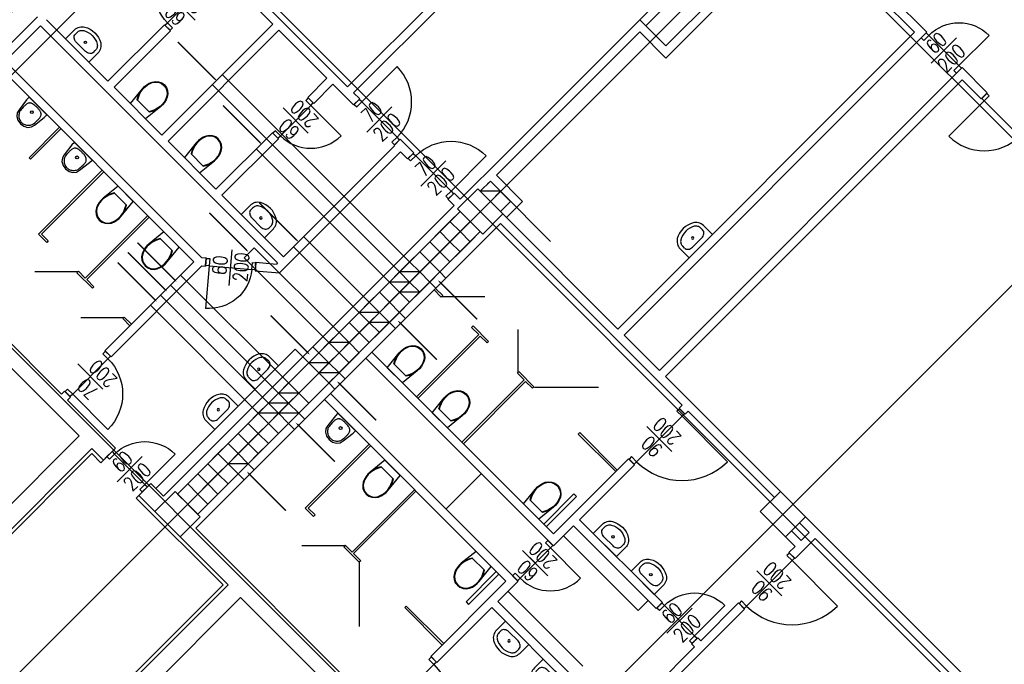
# Model space of a CAD drawing. Header units: centimetres. Extents: x -228435 to 111511, y -89367 to 428125.
# Tile 203 of 219: x -40268 to -26466, y 126202 to 135235. Entities that reach past the tile are written whole.
import ezdxf

# ---------------------------------------------------------------- set-up
doc = ezdxf.new("R2010")
doc.units = ezdxf.units.CM
doc.header["$LTSCALE"] = 50
doc.linetypes.add('DASHDOT2', pattern=[12.7, 6.35, -3.175, 0, -3.175])
doc.linetypes.add('HIDDEN', pattern=[9.525, 6.35, -3.175])
doc.layers.get('0').update_dxf_attribs({"color": 8})
for name, color, linetype in [('ARCH_INFO_ETYK_DRZWI_IST', 8, 'Continuous'), ('ARCH_INFO_OPISY_IST', 8, 'Continuous'), ('ARCH_INFO_OSIE_IST', 8, 'DASHDOT2'), ('ARCH_MUROWANE_IST', 8, 'Continuous'), ('ARCH_NIEWIDOK_IST', 8, 'HIDDEN'), ('ARCH_OTWORY_WENTYLACJA_IST', 8, 'Continuous'), ('ARCH_WIDOK_IST', 8, 'Continuous'), ('ARCH_WYPOSAŻENIE_SANITARNE_IST', 8, 'Continuous'), ('ARCH_ŚCIANKI_WC_5_IST', 8, 'Continuous'), ('ARCH_ŚLUSARKA_DRZWI_IST', 8, 'Continuous'), ('ARCH_ŻELBET_IST', 8, 'Continuous'), ('Osie rzutów$0$ARCH_INFO_OSIE_OPISY_IST', 8, 'Continuous')]:
    doc.layers.add(name, color=color, linetype=linetype)
doc.styles.add('ROMANS-50-CM', font='romans.shx', dxfattribs={"width": 0.8, "height": 10})

# ---------------------------------------------------------------- blocks, each defined once
blk = doc.blocks.new('kibel wiszący')
at = {"ltscale": 0.3}
for p, q in [((-15, 43), (-16.6, 39)), ((-14.2, 42.6), (-15.8, 38.8)), ((-12.3, 46.8), (-15, 43)), ((-11.8, 46.2), (-14.2, 42.6)), ((-8.8, 49.7), (-12.3, 46.8)), ((-8.4, 49), (-11.8, 46.2)), ((-4.6, 51.6), (-8.8, 49.7)), ((-4.4, 50.8), (-8.4, 49)), ((0, 52.2), (-4.6, 51.6)), ((0, 51.4), (-4.4, 50.8)), ((4.6, 51.6), (0, 52.2)), ((4.4, 50.8), (0, 51.4)), ((8.4, 49), (4.4, 50.8)), ((8.8, 49.7), (4.6, 51.6)), ((11.8, 46.2), (8.4, 49)), ((12.3, 46.8), (8.8, 49.7)), ((14.2, 42.6), (11.8, 46.2)), ((15, 43), (12.3, 46.8)), ((15.8, 38.8), (14.2, 42.6)), ((16.6, 39), (15, 43)), ((-17.6, 34.9), (-18.1, 30.7)), ((-18.1, 30.7), (-17.9, 26.5)), ((-16.6, 39), (-17.6, 34.9)), ((-16.8, 34.8), (-17.3, 30.7)), ((-17.3, 30.7), (-17.1, 26.6)), ((-15.8, 38.8), (-16.8, 34.8)), ((16.8, 34.8), (15.8, 38.8)), ((17.6, 34.9), (16.6, 39)), ((17.3, 30.7), (16.8, 34.8)), ((17.1, 26.6), (17.3, 30.7)), ((18.1, 30.7), (17.6, 34.9)), ((17.9, 26.5), (18.1, 30.7)), ((-17.9, 26.5), (-17.2, 22.2)), ((-17.9, 26.5), (-15.1, 0)), ((-17.2, 22.2), (-16, 18.1)), ((-17.1, 26.6), (-16.4, 22.3)), ((-16.4, 22.3), (-15.1, 18.1)), ((-16, 18.1), (-14.3, 14.1)), ((-15.1, 18.1), (-13.4, 14.1)), ((-14.3, 14.1), (-12.2, 10.3)), ((-13.4, 14.1), (-11.3, 10.3)), ((11.3, 10.3), (13.4, 14.1)), ((12.2, 10.3), (14.3, 14.1)), ((13.4, 14.1), (15.2, 18.1)), ((14.3, 14.1), (16, 18.1)), ((15.1, 0), (17.9, 26.5)), ((15.2, 18.1), (16.4, 22.3)), ((16, 18.1), (17.2, 22.2)), ((16.4, 22.3), (17.1, 26.6)), ((17.2, 22.2), (17.9, 26.5)), ((-12.2, 10.3), (12.2, 10.3))]:
    blk.add_line(p, q, dxfattribs=at)
at = {"ltscale": 3}
blk.add_line((-15.1, 0), (15.1, 0), dxfattribs=at)
blk = doc.blocks.new('KLM_Poziom_0$0$M_BATH_TOIL_3D URINAL - BOWL_P')
at = {"color": 0, "linetype": 'ByBlock', "lineweight": -2}
blk.add_lwpolyline([(0, -17.5), (5, -17.5), (22.4, -15.2), (27.1, -14.1), (31.3, -10.8), (34, -5.9), (35, 0), (34, 5.9), (31.3, 10.8), (27.1, 14.1), (22.4, 15.2), (5, 17.5), (0, 17.5)], close=True, dxfattribs=at)
blk.add_lwpolyline([(21.8, -13.1, 0.041948), (24, -12.5, 0.055141), (26.3, -11.3, 0.048624), (28.5, -9.5, 0.049619), (30.2, -7.5, 0.049556), (31.5, -5.2, 0.049867), (32.2, -2.6, 0.049959), (32.5, 0, 0.049959), (32.2, 2.6, 0.049867), (31.5, 5.2, 0.049556), (30.2, 7.5, 0.049619), (28.5, 9.5, 0.048624), (26.3, 11.3, 0.055141), (24, 12.5, 0.041948), (21.8, 13.1, 0.011975), (13.8, 13.5, 0.042106), (10, 13.4, 0.066431), (7.8, 12.9, 0.050995), (5.8, 11.9, 0.080215), (4.8, 11, 0.019094), (4.2, 10.2, 0.027547), (3.9, 9.6, 0.030792), (3.4, 8.7, 0.020957), (2.9, 7.2, 0.047941), (2.5, 4.8, 0.023967), (2.2, 0, 0.023967), (2.5, -4.8, 0.047941), (2.9, -7.2, 0.020957), (3.4, -8.7, 0.030792), (3.9, -9.6, 0.027547), (4.2, -10.2, 0.019094), (4.8, -11, 0.080215), (5.8, -11.9, 0.050995), (7.8, -12.9, 0.066431), (10, -13.4, 0.042106), (13.8, -13.5, 0.011975)], format="xyb", close=True, dxfattribs=at)
blk.add_circle((12.1, 0), 2, dxfattribs=at)
blk = doc.blocks.new('DRZWI60')
at = {"color": 0}
blk.add_line((-30, 0), (-30, 60), dxfattribs=at)
at = {"color": 0, "lineweight": -3}
for p, q in [((0, -25), (0, 25)), ((-30, 0), (30, 0))]:
    blk.add_line(p, q, dxfattribs=at)
for points in [[(-35, -10), (-30, -10), (-30, 0), (-35, 0)], [(30, -10), (35, -10), (35, 0), (30, 0)]]:
    blk.add_lwpolyline(points, close=True, dxfattribs=at)
blk.add_arc((-30, 0), 60, 0, 90, dxfattribs=at)
blk = doc.blocks.new('umywalka')
at = {"ltscale": 0.3}
for p, q in [((0, -23), (0, 23)), ((0, 23), (17.8, 23)), ((14.3, 18), (17.8, 18)), ((7.2, -9.1), (7.2, 9.1)), ((7.2, 9.1), (7.2, 9.1)), ((0, -23), (17.8, -23)), ((14.3, -18), (17.8, -18))]:
    blk.add_line(p, q, dxfattribs=at)
for points in [[(7.2, 9.1), (7.3, 10.8), (7.7, 12.5), (8.4, 14), (9.3, 15.4), (10.3, 16.5), (11.5, 17.3), (12.9, 17.8), (14.3, 18)], [(17.8, 23), (19.8, 22.9), (21.7, 22.5), (23.6, 21.9), (25.4, 21), (27, 20), (28.4, 18.7), (29.7, 17.3), (30.8, 15.7)], [(17.8, 18), (19.1, 17.9), (20.3, 17.7), (21.5, 17.3), (22.6, 16.7), (23.7, 16.1), (24.6, 15.3), (25.4, 14.4), (26.1, 13.3)], [(30.8, 15.7), (32.6, 12), (33.9, 8.1), (34.7, 4.1), (35, 0), (34.7, -4.1), (33.9, -8.1), (32.6, -12), (30.8, -15.7)], [(26.1, 13.3), (27.7, 10.2), (28.8, 6.9), (29.5, 3.5), (29.7, 0), (29.5, -3.5), (28.8, -6.9), (27.7, -10.2), (26.1, -13.3)], [(14.3, -18), (12.9, -17.8), (11.5, -17.3), (10.3, -16.5), (9.3, -15.4), (8.4, -14), (7.7, -12.5), (7.3, -10.8), (7.2, -9.1)], [(26.1, -13.3), (25.4, -14.4), (24.6, -15.3), (23.7, -16.1), (22.6, -16.7), (21.5, -17.3), (20.3, -17.7), (19.1, -17.9), (17.8, -18)], [(30.8, -15.7), (29.7, -17.3), (28.4, -18.7), (27, -20), (25.4, -21), (23.6, -21.9), (21.7, -22.5), (19.8, -22.9), (17.8, -23)]]:
    blk.add_lwpolyline(points, dxfattribs=at)
blk.add_circle((16.1, 0), 1.75, dxfattribs=at)
blk = doc.blocks.new('DRZWI80')
blk.add_line((-40, 0), (-40, 80))
at = {"lineweight": -3}
for p, q in [((0, -25), (0, 25)), ((40, 0), (-40, 0))]:
    blk.add_line(p, q, dxfattribs=at)
for points in [[(-45, -10), (-40, -10), (-40, 0), (-45, 0)], [(40, -10), (45, -10), (45, 0), (40, 0)]]:
    blk.add_lwpolyline(points, close=True, dxfattribs=at)
blk.add_arc((-40, 0), 80, 0, 90, dxfattribs=at)
blk = doc.blocks.new('DRZWI70')
blk.add_line((-35, 0), (-35, 70))
at = {"lineweight": -3}
for p, q in [((0, -25), (0, 25)), ((35, 0), (-35, 0))]:
    blk.add_line(p, q, dxfattribs=at)
for points in [[(-40, -10), (-35, -10), (-35, 0), (-40, 0)], [(35, -10), (40, -10), (40, 0), (35, 0)]]:
    blk.add_lwpolyline(points, close=True, dxfattribs=at)
blk.add_arc((-35, 0), 70, 0, 90, dxfattribs=at)
blk = doc.blocks.new('DRZWI90')
blk.add_line((-45, 0), (-45, 90))
at = {"lineweight": -3}
for p, q in [((0, -25), (0, 25)), ((45, 0), (-45, 0))]:
    blk.add_line(p, q, dxfattribs=at)
for points in [[(-50, -10), (-45, -10), (-45, 0), (-50, 0)], [(45, -10), (50, -10), (50, 0), (45, 0)]]:
    blk.add_lwpolyline(points, close=True, dxfattribs=at)
blk.add_arc((-45, 0), 90, 0, 90, dxfattribs=at)
blk = doc.blocks.new('Osie rzutów')
at = {"layer": 'ARCH_INFO_OSIE_IST', "ltscale": 10}
for p, q in [((8021.7, 19314.5), (10237.9, 17098.3)), ((9351.6, 19222.2), (5514.5, 15385)), ((7597.4, 18890.2), (9813.6, 16674)), ((9775.9, 18797.9), (6114.5, 15136.5)), ((7173.2, 18465.9), (9389.4, 16249.7)), ((10200.1, 18373.7), (6968.5, 15142))]:
    blk.add_line(p, q, dxfattribs=at)

msp = doc.modelspace()

# ---------------------------------------------------------------- linework, layer by layer
at = {"layer": 'ARCH_INFO_OPISY_IST', "elevation": 630}
for points in [[(-38050.06864, 134923.56728, 20, 20, 0), (-37717.21132, 134590.70995, 150, 0, 0), (-37501.37739, 134374.87603, 0, 0, 0)], [(-37419.73191, 134033.4724, 20, 20, 0), (-37086.87458, 133700.61508, 150, 0, 0), (-36871.04066, 133484.78115, 0, 0, 0)], [(-36907.35146, 132669.36737, 20, 20, 0), (-36574.49414, 132336.51005, 150, 0, 0), (-36358.66022, 132120.67612, 0, 0, 0)], [(-37609.63592, 132528.01348, 20, 20, 0), (-37276.7786, 132195.15615, 150, 0, 0), (-37060.94467, 131979.32223, 0, 0, 0)], [(-38616.26529, 132111.75133, 20, 20, 0), (-38283.40797, 131778.89401, 150, 0, 0), (-38067.57404, 131563.06009, 0, 0, 0)], [(-38752.83794, 131975.17868, 20, 20, 0), (-38419.98062, 131642.32136, 150, 0, 0), (-38204.1467, 131426.48743, 0, 0, 0)], [(-38895.76164, 131832.25499, 20, 20, 0), (-38562.90431, 131499.39766, 150, 0, 0), (-38347.07039, 131283.56374, 0, 0, 0)], [(-33855.05957, 131035.83153, 20, 20, 0), (-34187.9169, 131368.68885, 150, 0, 0), (-34403.75082, 131584.52277, 0, 0, 0)], [(-36749.65598, 131089.98211, 20, 20, 0), (-36416.79866, 130757.12478, 150, 0, 0), (-36200.96474, 130541.29086, 0, 0, 0)], [(-34420.745, 130470.1461, 20, 20, 0), (-34753.60232, 130803.00342, 150, 0, 0), (-34969.43624, 131018.83735, 0, 0, 0)], [(-35270.77547, 129620.11563, 20, 20, 0), (-35603.6328, 129952.97295, 150, 0, 0), (-35819.46672, 130168.80687, 0, 0, 0)], [(-35850.52149, 129040.36961, 20, 20, 0), (-36183.37881, 129373.22694, 150, 0, 0), (-36399.21273, 129589.06086, 0, 0, 0)], [(-36536.10781, 128354.78329, 20, 20, 0), (-36868.96513, 128687.64062, 150, 0, 0), (-37084.79905, 128903.47454, 0, 0, 0)]]:
    msp.add_lwpolyline(points, format="xyseb", dxfattribs=at)
at = {"layer": 'ARCH_MUROWANE_IST', "ltscale": 4}
for p, q in [((-30587.67102, 139209.43069, 630), (-35586.91596, 134210.18575, 630)), ((-32730.20456, 137236.60277, 630), (-35671.76877, 134295.03856, 630)), ((-37793.08912, 136416.3589, 630), (-35671.76877, 134295.03856, 630)), ((-31209.92498, 134867.79505, 630), (-29795.71142, 136282.00861, 630)), ((-31209.92498, 134698.08942, 630), (-29626.00579, 136282.00861, 630)), ((-37390.03825, 135843.60241, 630), (-36718.28681, 135171.85097, 630)), ((-28388.56893, 135893.09988, 630), (-27554.18293, 135058.71388, 630)), ((-28473.42174, 135808.24707, 630), (-27723.88855, 135058.71388, 630)), ((-40020.47548, 135277.91699, 630), (-41024.56711, 134273.82536, 630)), ((-39978.04907, 135150.63776, 630), (-40473.02382, 134655.66302, 630)), ((-39978.04907, 135150.63776, 630), (-36654.6472, 131827.23589, 630)), ((-39893.19626, 135235.49058, 630), (-39030.52598, 134372.82031, 630)), ((-38238.56639, 135164.7799, 630), (-39030.52598, 134372.82031, 630)), ((-36718.28681, 135171.85097, 630), (-38273.92173, 133616.21605, 630)), ((-38153.71358, 135079.92709, 630), (-38238.56639, 135164.7799, 630)), ((-33670.65658, 133142.45451, 630), (-31577.62051, 135235.49058, 630)), ((-31577.62051, 135235.49058, 630), (-31209.92498, 134867.79505, 630)), ((-38153.71358, 135079.92709, 630), (-38945.67317, 134287.96749, 630)), ((-36633.434, 135086.99815, 630), (-38189.06891, 133531.36324, 630)), ((-36633.434, 135086.99815, 630), (-35961.68255, 134415.24671, 630)), ((-31577.62051, 135065.78495, 630), (-33585.80377, 133057.60169, 630)), ((-27723.88855, 135058.71388, 630), (-31881.67643, 130900.92601, 630)), ((-31577.62051, 135065.78495, 630), (-31209.92498, 134698.08942, 630)), ((-27639.03574, 134973.86107, 630), (-27554.18293, 135058.71388, 630)), ((-27639.03574, 134973.86107, 630), (-31796.82361, 130816.0732, 630)), ((-37828.44446, 131841.37803, 630), (-40557.87663, 134570.8102, 630)), ((-37721.87307, 131904.51227, 630), (-40473.02382, 134655.66302, 630)), ((-27144.06099, 134478.88632, 630), (-31301.84887, 130321.09845, 630)), ((-27144.06099, 134478.88632, 630), (-27059.20818, 134563.73914, 630)), ((-27059.20818, 134563.73914, 630), (-26705.65479, 134210.18575, 630)), ((-35961.68255, 134415.24671, 630), (-36230.38313, 134146.54614, 630)), ((-35876.82974, 134330.3939, 630), (-36145.53032, 134061.69332, 630)), ((-35876.82974, 134330.3939, 630), (-35671.76877, 134125.33293, 630)), ((-27059.20818, 134394.03351, 630), (-31216.99605, 130236.24564, 630)), ((-27059.20818, 134394.03351, 630), (-26790.5076, 134125.33293, 630)), ((-27059.20818, 134394.03351, 630), (-26790.5076, 134125.33293, 630)), ((-38945.67317, 134287.96749, 630), (-38273.92173, 133616.21605, 630)), ((-35586.91596, 134210.18575, 630), (-35502.06315, 134125.33293, 630)), ((-35586.91596, 134210.18575, 630), (-35502.06315, 134125.33293, 630)), ((-26790.5076, 134125.33293, 630), (-26705.65479, 134210.18575, 630)), ((-36230.38313, 134146.54614, 630), (-36145.53032, 134061.69332, 630)), ((-35671.76877, 134125.33293, 630), (-35586.91596, 134040.48012, 630)), ((-35502.06315, 134125.33293, 630), (-35586.91596, 134040.48012, 630)), ((-36725.35788, 133651.57139, 630), (-37517.31747, 132859.61179, 630)), ((-36725.35788, 133651.57139, 630), (-36640.50506, 133566.71857, 630)), ((-38189.06891, 133531.36324, 630), (-37517.31747, 132859.61179, 630)), ((-36640.50506, 133566.71857, 630), (-37432.46466, 132774.75898, 630)), ((-35014.15947, 133467.72363, 630), (-36569.79439, 131912.08871, 630)), ((-34936.37772, 133559.64751, 630), (-35021.23053, 133474.79469, 630)), ((-35021.23053, 133474.79469, 630), (-35014.15947, 133467.72363, 630)), ((-34936.37772, 133559.64751, 630), (-34745.45889, 133368.72868, 630)), ((-34929.30665, 133382.87081, 630), (-36625.02119, 131687.15627, 630)), ((-34929.30665, 133382.87081, 630), (-34830.3117, 133283.87586, 630)), ((-34745.45889, 133368.72868, 630), (-34830.3117, 133283.87586, 630)), ((-33670.65658, 133142.45451, 630), (-33896.93075, 132916.18034, 630)), ((-33218.10824, 132689.90617, 630), (-33585.80377, 133057.60169, 630)), ((-33896.93075, 132916.18034, 630), (-34094.92065, 132718.19044, 630)), ((-33710.25789, 132933.14757, 630), (-33670.65658, 132972.74888, 630)), ((-33387.81387, 132689.90617, 630), (-33670.65658, 132972.74888, 630)), ((-34179.77346, 132803.04325, 630), (-34264.62628, 132718.19044, 630)), ((-34179.77346, 132803.04325, 630), (-34094.92065, 132718.19044, 630)), ((-34179.77346, 132803.04325, 630), (-34094.92065, 132718.19044, 630)), ((-37432.46466, 132774.75898, 630), (-36569.79439, 131912.08871, 630)), ((-34264.62628, 132718.19044, 630), (-34179.77346, 132633.33762, 630)), ((-33387.81387, 132689.90617, 630), (-33529.23523, 132548.48481, 630)), ((-33444.38241, 132463.632, 630), (-33218.10824, 132689.90617, 630)), ((-34179.77346, 132633.33762, 630), (-38252.70852, 128560.40256, 630)), ((-34094.92065, 132548.48481, 630), (-38054.71863, 128588.68684, 630)), ((-33529.23523, 132378.77918, 630), (-37800.16018, 128107.85422, 630)), ((-30983.65081, 129833.19477, 630), (-33529.23523, 132378.77918, 630)), ((-31881.67643, 130900.92601, 630), (-33444.38241, 132463.632, 630)), ((-39433.57685, 129401.85963, 630), (-42262.00397, 132230.28676, 630)), ((-39681.06422, 129988.75826, 630), (-42042.80087, 132350.49491, 630)), ((-33812.07794, 132265.6421, 630), (-37771.87591, 128305.84412, 630)), ((-37828.44446, 131841.37803, 630), (-39072.95239, 130596.87009, 630)), ((-37721.87307, 131904.51227, 630), (-37653.51371, 131898.76528, 630)), ((-37653.91134, 131898.80007, 630), (-37663.76543, 131781.58757, 630)), ((-36956.18545, 131837.75696, 630), (-36967.04974, 131718.24978, 630)), ((-36961.40254, 131780.36901, 630), (-36956.18545, 131837.75696, 630)), ((-36956.18545, 131837.75696, 630), (-36670.13107, 131811.75202, 630)), ((-36654.6472, 131827.23589, 630), (-36670.13107, 131811.75202, 630)), ((-37713.96563, 131786.15122, 630), (-38988.09958, 130512.01728, 630)), ((-37713.96563, 131786.15122, 630), (-37663.76543, 131781.58757, 630)), ((-37664.17097, 131781.62444, 630), (-37663.76543, 131781.58757, 630)), ((-36967.04974, 131718.24978, 630), (-36625.02119, 131687.15627, 630)), ((-34377.76336, 131699.95667, 630), (-34292.91055, 131615.10386, 630)), ((-35084.87014, 131558.53532, 630), (-35169.72296, 131643.38813, 630)), ((-34519.18472, 131558.53532, 630), (-34434.33191, 131473.6825, 630)), ((-34943.44879, 131134.27125, 630), (-34858.59597, 131049.41843, 630)), ((-35084.87014, 130992.84989, 630), (-35000.01733, 130907.99708, 630)), ((-31301.84887, 130321.09845, 630), (-31796.82361, 130816.0732, 630)), ((-39072.95239, 130596.87009, 630), (-38988.09958, 130512.01728, 630)), ((-38358.77454, 128666.46858, 630), (-36407.15983, 130618.0833, 630)), ((-36301.09381, 130512.01728, 630), (-36407.15983, 130618.0833, 630)), ((-36074.81964, 130568.58582, 630), (-36159.67245, 130653.43864, 630)), ((-32786.77311, 128030.07248, 630), (-35332.35752, 130575.65689, 630)), ((-36216.24099, 130427.16447, 630), (-36301.09381, 130512.01728, 630)), ((-32871.62592, 127945.21966, 630), (-35417.21033, 130490.80408, 630)), ((-35791.97693, 130285.74311, 630), (-35707.12411, 130200.8903, 630)), ((-29604.79259, 128624.04217, 630), (-31216.99605, 130236.24564, 630)), ((-39681.06422, 129988.75826, 630), (-39638.63782, 130031.18467, 630)), ((-39638.63782, 130031.18467, 630), (-39681.06422, 129988.75826, 630)), ((-39638.63782, 130031.18467, 630), (-39553.785, 129946.33186, 630)), ((-35933.39828, 130144.32175, 630), (-35848.54547, 130059.46894, 630)), ((-39553.785, 129946.33186, 630), (-39596.21141, 129903.90545, 630)), ((-38924.45997, 129232.15401, 630), (-39596.21141, 129903.90545, 630)), ((-33451.45348, 127365.3921, 630), (-35997.03789, 129910.97652, 630)), ((-33366.60067, 127450.24492, 630), (-35912.18508, 129995.82933, 630)), ((-36923.34778, 129720.05769, 630), (-37008.20059, 129804.9105, 630)), ((-30983.65081, 129833.19477, 630), (-31026.07722, 129790.76836, 630)), ((-30983.65081, 129833.19477, 630), (-31026.07722, 129790.76836, 630)), ((-31026.07722, 129790.76836, 630), (-30983.65081, 129833.19477, 630)), ((-31026.07722, 129790.76836, 630), (-30941.22441, 129705.91555, 630)), ((-30898.798, 129748.34196, 630), (-30941.22441, 129705.91555, 630)), ((-30941.22441, 129705.91555, 630), (-30898.798, 129748.34196, 630)), ((-29689.6454, 128539.18936, 630), (-30898.798, 129748.34196, 630)), ((-38358.77454, 128666.46858, 630), (-37368.82505, 129656.41807, 630)), ((-36357.66235, 129720.05769, 630), (-36272.80954, 129635.20487, 630)), ((-36499.08371, 129578.63633, 630), (-36414.23089, 129493.78352, 630)), ((-39433.57685, 129401.85963, 630), (-43393.37482, 125442.06166, 630)), ((-39256.80015, 129225.08294, 630), (-43216.59813, 125265.28496, 630)), ((-39094.16559, 129062.44838, 630), (-39256.80015, 129225.08294, 630)), ((-39094.16559, 129062.44838, 630), (-38924.45997, 129232.15401, 630)), ((-39044.66812, 129111.94585, 630), (-39094.16559, 129062.44838, 630)), ((-31733.184, 129083.66158, 630), (-32786.77311, 128030.07248, 630)), ((-31733.184, 129083.66158, 630), (-31648.33119, 128998.80877, 630)), ((-37064.76913, 129012.9509, 630), (-36979.91632, 128928.09809, 630)), ((-31648.33119, 128998.80877, 630), (-32419.07758, 128228.06238, 630)), ((-37206.19049, 128871.52955, 630), (-37121.33767, 128786.67673, 630)), ((-34293.80725, 128377.4515, 630), (-33798.8325, 128872.42625, 630)), ((-38429.48522, 128737.17926, 630), (-38599.19085, 128567.47363, 630)), ((-38252.70852, 128560.40256, 630), (-38429.48522, 128737.17926, 630)), ((-38252.70852, 128560.40256, 630), (-38429.48522, 128737.17926, 630)), ((-38252.70852, 128560.40256, 630), (-38358.77454, 128666.46858, 630)), ((-37347.61184, 127315.89463, 630), (-38599.19085, 128567.47363, 630)), ((-32922.51024, 128165.80961, 630), (-32498.24617, 128590.07368, 630)), ((-32462.89083, 128554.71834, 630), (-32887.1549, 128130.45427, 630)), ((-32498.24617, 128590.07368, 630), (-32462.89083, 128554.71834, 630)), ((-31259.42246, 127068.40726, 630), (-32419.07758, 128228.06238, 630)), ((-25036.88278, 124056.13237, 630), (-29251.2392, 128270.48878, 630)), ((-35254.57577, 125562.26981, 630), (-37800.16018, 128107.85422, 630)), ((-32503.93039, 128143.20956, 630), (-32786.77311, 127860.36685, 630)), ((-31344.27527, 126983.55444, 630), (-32503.93039, 128143.20956, 630)), ((-29201.74173, 128051.28568, 630), (-29336.09201, 128185.63597, 630)), ((-32871.62592, 127945.21966, 630), (-32786.77311, 127860.36685, 630)), ((-31598.83725, 126955.27371, 630), (-32645.35175, 128001.78821, 630)), ((-29534.08191, 127987.64607, 630), (-29399.73162, 127853.29578, 630)), ((-29449.2291, 128072.49888, 630), (-29314.87881, 127938.1486, 630)), ((-29116.88891, 127966.43287, 630), (-29399.73162, 127683.59016, 630)), ((-29201.74173, 128051.28568, 630), (-29314.87881, 127938.1486, 630)), ((-25482.36006, 124331.90401, 630), (-29116.88891, 127966.43287, 630)), ((-29399.73162, 127853.29578, 630), (-29484.58444, 127768.44297, 630)), ((-33119.11329, 127697.73229, 630), (-33034.26048, 127612.87948, 630)), ((-29484.58444, 127768.44297, 630), (-29399.73162, 127683.59016, 630)), ((-33657.90129, 127571.83991, 630), (-33587.19061, 127501.12923, 630)), ((-33587.19061, 127501.12923, 630), (-34011.45468, 127076.86516, 630)), ((-33976.09934, 127041.50983, 630), (-33551.83527, 127465.77389, 630)), ((-33366.60067, 127450.24492, 630), (-33281.74785, 127365.3921, 630)), ((-37347.61184, 127315.89463, 630), (-41307.40982, 123356.09665, 630)), ((-33451.45348, 127365.3921, 630), (-34505.04258, 126311.803, 630)), ((-33281.74785, 127365.3921, 630), (-33564.59057, 127082.54939, 630)), ((-37170.83515, 127139.11793, 630), (-41130.63312, 123179.31996, 630)), ((-34130.27599, 124098.55877, 630), (-37170.83515, 127139.11793, 630)), ((-32376.65471, 126177.45625, 630), (-33423.16921, 127223.97075, 630)), ((-33649.44338, 126997.69658, 630), (-34420.18977, 126226.95019, 630)), ((-34011.45468, 127076.86516, 630), (-33976.09934, 127041.50983, 630)), ((-32489.78826, 125838.04146, 630), (-33649.44338, 126997.69658, 630)), ((-32404.93544, 125922.89427, 630), (-33564.59057, 127082.54939, 630)), ((-31457.41589, 127096.69506, 630), (-31598.83725, 126955.27371, 630)), ((-31259.42246, 127068.40726, 630), (-31344.27527, 126983.55444, 630)), ((-31266.49353, 127061.33619, 630), (-31259.42246, 127068.40726, 630)), ((-30191.69122, 127061.33619, 630), (-30722.0213, 126531.0061, 630)), ((-30191.69122, 127061.33619, 630), (-30106.83841, 126976.48337, 630)), ((-30106.83841, 126976.48337, 630), (-32482.71719, 124600.60459, 630)), ((-30764.44771, 126573.43251, 630), (-30849.30053, 126488.5797, 630)), ((-30722.0213, 126531.0061, 630), (-30764.44771, 126573.43251, 630)), ((-30722.0213, 126531.0061, 630), (-30764.44771, 126573.43251, 630)), ((-30806.87412, 126446.15329, 630), (-31867.53429, 125385.49312, 630)), ((-30806.87412, 126446.15329, 630), (-30849.30053, 126488.5797, 630)), ((-34505.04258, 126311.803, 630), (-34420.18977, 126226.95019, 630))]:
    msp.add_line(p, q, dxfattribs=at)
at = {"layer": 'ARCH_NIEWIDOK_IST', "ltscale": 2}
for p, q in [((-31577.62051, 135235.49058, 630), (-30163.40695, 136649.70414, 630)), ((-31492.7677, 135150.63776, 630), (-30078.55413, 136564.85133, 630))]:
    msp.add_line(p, q, dxfattribs=at)
at = {"layer": 'ARCH_OTWORY_WENTYLACJA_IST'}
for p, q in [((-34802.02743, 131841.37803, 630), (-37425.39359, 134464.74419, 630)), ((-34943.44879, 131699.95667, 630), (-37566.81495, 134323.32283, 630)), ((-35084.87014, 131558.53532, 630), (-36951.63205, 133425.29722, 630)), ((-33670.65658, 132972.74888, 630), (-33812.07794, 132831.32752, 630)), ((-33529.23523, 132831.32752, 630), (-33812.07794, 132831.32752, 630)), ((-32826.14358, 132128.23588, 630), (-33529.23523, 132831.32752, 630)), ((-32967.56494, 131986.81452, 630), (-33670.65658, 132689.90617, 630)), ((-35367.71286, 131275.6926, 630), (-36286.95167, 132194.93142, 630)), ((-37121.34121, 131897.95011, 630), (-36979.91985, 132039.37146, 630)), ((-35791.97693, 130851.42853, 630), (-36979.91985, 132039.37146, 630)), ((-35509.13421, 131134.27125, 630), (-36428.37303, 132053.51006, 630)), ((-35933.39828, 130710.00718, 630), (-37121.34121, 131897.95011, 630)), ((-34660.60608, 131699.95667, 630), (-34943.44879, 131699.95667, 630)), ((-36499.08371, 130144.32175, 630), (-38012.29222, 131657.53027, 630)), ((-34802.02743, 131558.53532, 630), (-35084.87014, 131558.53532, 630)), ((-36640.50506, 130002.9004, 630), (-38153.71358, 131516.10891, 630)), ((-34660.60608, 131417.11396, 630), (-34943.44879, 131417.11396, 630)), ((-36781.92642, 129861.47904, 630), (-38295.13493, 131374.68755, 630)), ((-36923.34778, 129720.05769, 630), (-38436.55629, 131233.2662, 630)), ((-35226.2915, 131134.27125, 630), (-35509.13421, 131134.27125, 630)), ((-35084.87014, 130992.84989, 630), (-35367.71286, 130992.84989, 630)), ((-35650.55557, 130710.00718, 630), (-35933.39828, 130710.00718, 630)), ((-35933.39828, 130427.16447, 630), (-36216.24099, 130427.16447, 630)), ((-35791.97693, 130285.74311, 630), (-36074.81964, 130285.74311, 630)), ((-36357.66235, 130002.9004, 630), (-36640.50506, 130002.9004, 630)), ((-36499.08371, 129861.47904, 630), (-36781.92642, 129861.47904, 630)), ((-36640.50506, 129720.05769, 630), (-36923.34778, 129720.05769, 630)), ((-36357.66235, 129720.05769, 630), (-36640.50506, 129720.05769, 630)), ((-37064.76913, 129012.9509, 630), (-37347.61184, 129012.9509, 630))]:
    msp.add_line(p, q, dxfattribs=at)
at = {"layer": 'ARCH_OTWORY_WENTYLACJA_IST', "elevation": 630}
for points in [[(-33812.07794, 132831.32752), (-33670.65658, 132972.74888), (-33529.23523, 132831.32752), (-33670.65658, 132689.90617)], [(-34236.34201, 132407.06345), (-34094.92065, 132548.48481), (-33953.49929, 132407.06345), (-34094.92065, 132265.6421)], [(-34377.76336, 132265.6421), (-34236.34201, 132407.06345), (-34094.92065, 132265.6421), (-34236.34201, 132124.22074)], [(-34094.92065, 132265.6421), (-33953.49929, 132407.06345), (-33812.07794, 132265.6421), (-33953.49929, 132124.22074)], [(-34519.18472, 132124.22074), (-34377.76336, 132265.6421), (-34236.34201, 132124.22074), (-34377.76336, 131982.79938)], [(-34236.34201, 132124.22074), (-34094.92065, 132265.6421), (-33953.49929, 132124.22074), (-34094.92065, 131982.79938)], [(-34660.60608, 131982.79938), (-34519.18472, 132124.22074), (-34377.76336, 131982.79938), (-34519.18472, 131841.37803)], [(-34377.76336, 131982.79938), (-34236.34201, 132124.22074), (-34094.92065, 131982.79938), (-34236.34201, 131841.37803)], [(-34802.02743, 131841.37803), (-34660.60608, 131982.79938), (-34519.18472, 131841.37803), (-34660.60608, 131699.95667)], [(-34519.18472, 131841.37803), (-34377.76336, 131982.79938), (-34236.34201, 131841.37803), (-34377.76336, 131699.95667)], [(-34943.44879, 131699.95667), (-34802.02743, 131841.37803), (-34660.60608, 131699.95667), (-34802.02743, 131558.53532)], [(-34660.60608, 131699.95667), (-34519.18472, 131841.37803), (-34377.76336, 131699.95667), (-34519.18472, 131558.53532)], [(-35084.87014, 131558.53532), (-34943.44879, 131699.95667), (-34802.02743, 131558.53532), (-34943.44879, 131417.11396)], [(-34802.02743, 131558.53532), (-34660.60608, 131699.95667), (-34519.18472, 131558.53532), (-34660.60608, 131417.11396)], [(-35226.2915, 131417.11396), (-35084.87014, 131558.53532), (-34943.44879, 131417.11396), (-35084.87014, 131275.6926)], [(-34943.44879, 131417.11396), (-34802.02743, 131558.53532), (-34660.60608, 131417.11396), (-34802.02743, 131275.6926)], [(-35367.71286, 131275.6926), (-35226.2915, 131417.11396), (-35084.87014, 131275.6926), (-35226.2915, 131134.27125)], [(-35084.87014, 131275.6926), (-34943.44879, 131417.11396), (-34802.02743, 131275.6926), (-34943.44879, 131134.27125)], [(-35509.13421, 131134.27125), (-35367.71286, 131275.6926), (-35226.2915, 131134.27125), (-35367.71286, 130992.84989)], [(-35226.2915, 131134.27125), (-35084.87014, 131275.6926), (-34943.44879, 131134.27125), (-35084.87014, 130992.84989)], [(-35650.55557, 130992.84989), (-35509.13421, 131134.27125), (-35367.71286, 130992.84989), (-35509.13421, 130851.42853)], [(-35367.71286, 130992.84989), (-35226.2915, 131134.27125), (-35084.87014, 130992.84989), (-35226.2915, 130851.42853)], [(-35791.97693, 130851.42853), (-35650.55557, 130992.84989), (-35509.13421, 130851.42853), (-35650.55557, 130710.00718)], [(-35509.13421, 130851.42853), (-35367.71286, 130992.84989), (-35226.2915, 130851.42853), (-35367.71286, 130710.00718)], [(-35933.39828, 130710.00718), (-35791.97693, 130851.42853), (-35650.55557, 130710.00718), (-35791.97693, 130568.58582)], [(-36074.81964, 130568.58582), (-35933.39828, 130710.00718), (-35791.97693, 130568.58582), (-35933.39828, 130427.16447)], [(-35791.97693, 130568.58582), (-35650.55557, 130710.00718), (-35509.13421, 130568.58582), (-35650.55557, 130427.16447)], [(-36216.24099, 130427.16447), (-36074.81964, 130568.58582), (-35933.39828, 130427.16447), (-36074.81964, 130285.74311)], [(-35933.39828, 130427.16447), (-35791.97693, 130568.58582), (-35650.55557, 130427.16447), (-35791.97693, 130285.74311)], [(-36074.81964, 130285.74311), (-35933.39828, 130427.16447), (-35791.97693, 130285.74311), (-35933.39828, 130144.32175)], [(-36640.50506, 130002.9004), (-36499.08371, 130144.32175), (-36357.66235, 130002.9004), (-36499.08371, 129861.47904)], [(-36781.92642, 129861.47904), (-36640.50506, 130002.9004), (-36499.08371, 129861.47904), (-36640.50506, 129720.05769)], [(-36499.08371, 129861.47904), (-36357.66235, 130002.9004), (-36216.24099, 129861.47904), (-36357.66235, 129720.05769)], [(-36923.34778, 129720.05769), (-36781.92642, 129861.47904), (-36640.50506, 129720.05769), (-36781.92642, 129578.63633)], [(-36640.50506, 129720.05769), (-36499.08371, 129861.47904), (-36357.66235, 129720.05769), (-36499.08371, 129578.63633)], [(-37064.76913, 129578.63633), (-36923.34778, 129720.05769), (-36781.92642, 129578.63633), (-36923.34778, 129437.21497)], [(-36781.92642, 129578.63633), (-36640.50506, 129720.05769), (-36499.08371, 129578.63633), (-36640.50506, 129437.21497)], [(-37206.19049, 129437.21497), (-37064.76913, 129578.63633), (-36923.34778, 129437.21497), (-37064.76913, 129295.79362)], [(-36923.34778, 129437.21497), (-36781.92642, 129578.63633), (-36640.50506, 129437.21497), (-36781.92642, 129295.79362)], [(-37347.61184, 129295.79362), (-37206.19049, 129437.21497), (-37064.76913, 129295.79362), (-37206.19049, 129154.37226)], [(-37064.76913, 129295.79362), (-36923.34778, 129437.21497), (-36781.92642, 129295.79362), (-36923.34778, 129154.37226)], [(-37489.0332, 129154.37226), (-37347.61184, 129295.79362), (-37206.19049, 129154.37226), (-37347.61184, 129012.9509)], [(-37206.19049, 129154.37226), (-37064.76913, 129295.79362), (-36923.34778, 129154.37226), (-37064.76913, 129012.9509)], [(-37630.45456, 129012.9509), (-37489.0332, 129154.37226), (-37347.61184, 129012.9509), (-37489.0332, 128871.52955)], [(-37347.61184, 129012.9509), (-37206.19049, 129154.37226), (-37064.76913, 129012.9509), (-37206.19049, 128871.52955)], [(-37771.87591, 128871.52955), (-37630.45456, 129012.9509), (-37489.0332, 128871.52955), (-37630.45456, 128730.10819)], [(-37489.0332, 128871.52955), (-37347.61184, 129012.9509), (-37206.19049, 128871.52955), (-37347.61184, 128730.10819)], [(-37913.29727, 128730.10819), (-37771.87591, 128871.52955), (-37630.45456, 128730.10819), (-37771.87591, 128588.68684)], [(-37630.45456, 128730.10819), (-37489.0332, 128871.52955), (-37347.61184, 128730.10819), (-37489.0332, 128588.68684)], [(-38054.71863, 128588.68684), (-37913.29727, 128730.10819), (-37771.87591, 128588.68684), (-37913.29727, 128447.26548)], [(-37771.87591, 128588.68684), (-37630.45456, 128730.10819), (-37489.0332, 128588.68684), (-37630.45456, 128447.26548)], [(-37913.29727, 128447.26548), (-37771.87591, 128588.68684), (-37630.45456, 128447.26548), (-37771.87591, 128305.84412)]]:
    msp.add_lwpolyline(points, close=True, dxfattribs=at)
at = {"layer": 'ARCH_WIDOK_IST'}
for p, q in [((-39256.80015, 129154.37226, 630), (-43145.88745, 125265.28496, 630)), ((-39129.52093, 129027.09304, 630), (-39256.80015, 129154.37226, 630)), ((-39129.52093, 129027.09304, 630), (-39094.16559, 129062.44838, 630)), ((-38634.54619, 128532.11829, 630), (-38599.19085, 128567.47363, 630)), ((-37418.32252, 127315.89463, 630), (-38634.54619, 128532.11829, 630)), ((-37418.32252, 127315.89463, 630), (-41307.40982, 123426.80733, 630))]:
    msp.add_line(p, q, dxfattribs=at)
at = {"layer": 'ARCH_ŚCIANKI_WC_5_IST'}
for p, q in [((-40137.1481, 133301.55353, 630), (-39712.88403, 133725.8176, 630)), ((-40115.93489, 133280.34033, 630), (-39691.67082, 133704.6044, 630)), ((-40137.1481, 133301.55353, 630), (-40115.93489, 133280.34033, 630)), ((-39111.84326, 133124.77684, 630), (-40006.33334, 132230.28676, 630)), ((-39090.63006, 133103.56363, 630), (-39963.90693, 132230.28676, 630)), ((-38475.44716, 132488.38073, 630), (-39348.72404, 131615.10386, 630)), ((-38454.23396, 132467.16753, 630), (-39327.51083, 131593.89066, 630)), ((-40006.33334, 132230.28676, 630), (-39889.66072, 132113.61414, 630)), ((-39963.90693, 132230.28676, 630), (-39868.44752, 132134.82734, 630)), ((-39868.44752, 132134.82734, 630), (-39889.66072, 132113.61414, 630)), ((-39454.79005, 131699.95667, 630), (-40054.79005, 131699.95667, 630)), ((-39444.18345, 131710.56327, 630), (-39465.39665, 131689.35007, 630)), ((-39465.39665, 131689.35007, 630), (-39247.96132, 131471.91474, 630)), ((-39444.18345, 131710.56327, 630), (-39348.72404, 131615.10386, 630)), ((-39327.51083, 131593.89066, 630), (-39226.74812, 131493.12794, 630)), ((-39226.74812, 131493.12794, 630), (-39247.96132, 131471.91474, 630)), ((-34358.31793, 131348.17105, 630), (-34459.08064, 131448.93377, 630)), ((-34337.10472, 131369.38425, 630), (-34437.86744, 131470.14697, 630)), ((-34358.31793, 131348.17105, 630), (-34337.10472, 131369.38425, 630)), ((-34347.71133, 131358.77765, 630), (-33747.71133, 131358.77765, 630)), ((-38813.09065, 131058.25727, 630), (-39413.09065, 131058.25727, 630)), ((-38802.48405, 131068.86387, 630), (-38823.69725, 131047.65067, 630)), ((-38823.69725, 131047.65067, 630), (-38722.93453, 130946.88795, 630)), ((-38802.48405, 131068.86387, 630), (-38701.72133, 130968.10115, 630)), ((-33934.05386, 130923.90698, 630), (-33912.84065, 130945.12018, 630)), ((-33833.29114, 130823.14426, 630), (-33934.05386, 130923.90698, 630)), ((-33695.40532, 130727.68485, 630), (-33912.84065, 130945.12018, 630)), ((-33281.74785, 130292.81418, 630), (-33281.74785, 130892.81418, 630)), ((-33833.29114, 130823.14426, 630), (-34706.56802, 129949.86739, 630)), ((-33812.07794, 130801.93106, 630), (-34685.35481, 129928.65419, 630)), ((-33716.61852, 130706.47164, 630), (-33812.07794, 130801.93106, 630)), ((-33716.61852, 130706.47164, 630), (-33695.40532, 130727.68485, 630)), ((-33292.35445, 130282.20758, 630), (-33271.14125, 130303.42078, 630)), ((-33059.00922, 130091.28875, 630), (-33271.14125, 130303.42078, 630)), ((-33196.89504, 130186.74816, 630), (-34070.17191, 129313.47129, 630)), ((-33175.68184, 130165.53496, 630), (-34048.95871, 129292.25808, 630)), ((-33196.89504, 130186.74816, 630), (-33292.35445, 130282.20758, 630)), ((-33080.22242, 130070.07554, 630), (-33175.68184, 130165.53496, 630)), ((-33080.22242, 130070.07554, 630), (-33059.00922, 130091.28875, 630)), ((-33053.70592, 130085.98544, 630), (-32153.70592, 130085.98544, 630)), ((-32438.52302, 129428.37614, 630), (-32417.30981, 129449.58934, 630)), ((-32438.52302, 129428.37614, 630), (-32417.30981, 129449.58934, 630)), ((-31913.49623, 128903.34935, 630), (-32438.52302, 129428.37614, 630)), ((-31892.28303, 128924.56256, 630), (-32417.30981, 129449.58934, 630)), ((-36265.73847, 128390.69694, 630), (-35371.24839, 129285.18701, 630)), ((-36223.31206, 128390.69694, 630), (-35350.03519, 129263.97381, 630)), ((-35608.12916, 127775.51404, 630), (-34734.85229, 128648.79091, 630)), ((-35586.91596, 127754.30083, 630), (-34713.63908, 128627.57771, 630)), ((-36149.06585, 128274.02432, 630), (-36265.73847, 128390.69694, 630)), ((-36127.85265, 128295.23752, 630), (-36223.31206, 128390.69694, 630)), ((-36127.85265, 128295.23752, 630), (-36149.06585, 128274.02432, 630)), ((-35714.19518, 127860.36685, 630), (-36314.19518, 127860.36685, 630)), ((-35703.58858, 127870.97345, 630), (-35724.80178, 127849.76025, 630)), ((-35507.36645, 127632.32491, 630), (-35724.80178, 127849.76025, 630)), ((-35608.12916, 127775.51404, 630), (-35703.58858, 127870.97345, 630)), ((-35486.15324, 127653.53812, 630), (-35586.91596, 127754.30083, 630)), ((-35486.15324, 127653.53812, 630), (-35507.36645, 127632.32491, 630)), ((-35507.36645, 127632.32491, 630), (-35507.36645, 126732.32491, 630)), ((-34849.75714, 127017.14201, 630), (-34870.97034, 126995.92881, 630)), ((-34849.75714, 127017.14201, 630), (-34870.97034, 126995.92881, 630)), ((-34345.94356, 126470.90203, 630), (-34870.97034, 126995.92881, 630)), ((-34324.73036, 126492.11523, 630), (-34849.75714, 127017.14201, 630))]:
    msp.add_line(p, q, dxfattribs=at)
at = {"layer": 'ARCH_ŚLUSARKA_DRZWI_IST'}
for p, q in [((-26748.08119, 134097.04866, 630), (-27243.05594, 133602.07391, 630)), ((-26253.10645, 133602.07391, 630), (-26748.08119, 134097.04866, 630))]:
    msp.add_line(p, q, dxfattribs=at)
at = {"layer": 'ARCH_ŚLUSARKA_DRZWI_IST', "elevation": 630}
msp.add_lwpolyline([(-26712.72586, 134203.11468), (-26677.37052, 134167.75934), (-26748.08119, 134097.04866), (-26783.43653, 134132.404)], close=True, dxfattribs=at)
at = {"layer": 'ARCH_ŚLUSARKA_DRZWI_IST'}
msp.add_arc((-26748.08119, 134097.04866, 630), 700, 225, 315, dxfattribs=at)
at = {"layer": 'ARCH_ŻELBET_IST', "elevation": 630}
for points in [[(-33776.7226, 132230.28676), (-33493.87989, 132513.12947), (-33847.43328, 132866.68286), (-34130.27599, 132583.84015)], [(-38019.36329, 127987.64607), (-37736.52057, 128270.48878), (-38090.07396, 128624.04217), (-38372.91668, 128341.19946)], [(-29534.08191, 127987.64607), (-29251.2392, 128270.48878), (-29604.79259, 128624.04217), (-29887.6353, 128341.19946)]]:
    msp.add_lwpolyline(points, close=True, dxfattribs=at)

# ---------------------------------------------------------------- block references
at = {"layer": 'ARCH_WYPOSAŻENIE_SANITARNE_IST', "yscale": 10, "zscale": 10}
for name, p, xscale, rotation in [('umywalka', (-39461.86112, 134804.15544, 630), 10.00000000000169, 44.99999999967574), ('kibel wiszący', (-38609.79745, 133952.09177, 630), -10.00000000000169, 315.0000000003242), ('KLM_Poziom_0$0$M_BATH_TOIL_3D URINAL - BOWL_P', (-40011.63664, 134024.57022, 630), 10.00000000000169, 224.9999999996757), ('kibel wiszący', (-37853.19319, 133195.48751, 630), 10.00000000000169, 315.0000000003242), ('KLM_Poziom_0$0$M_BATH_TOIL_3D URINAL - BOWL_P', (-39378.23938, 133391.17295, 630), 10.00000000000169, 224.9999999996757), ('kibel wiszący', (-38783.03861, 132795.97218, 630), 10.00000000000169, 135.0000000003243), ('umywalka', (-37001.12952, 132343.42384, 630), -10.00000000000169, 224.9999999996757), ('umywalka', (-30721.14737, 132061.45506, 630), -10.00000000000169, 315.0000000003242), ('kibel wiszący', (-38141.33921, 132154.27278, 630), 10.00000000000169, 135.0000000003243), ('kibel wiszący', (-35008.85617, 130252.15554, 630), -10.00000000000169, 315.0000000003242), ('umywalka', (-36803.13962, 130222.1035, 630), -10.00000000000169, 315.0000000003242), ('umywalka', (-37368.82505, 129656.41807, 630), -10.00000000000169, 315.0000000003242), ('kibel wiszący', (-34377.76336, 129621.06274, 630), -10.00000000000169, 315.0000000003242), ('KLM_Poziom_0$0$M_BATH_TOIL_3D URINAL - BOWL_P', (-35684.14314, 129598.08177, 630), 10.00000000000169, 224.9999999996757), ('kibel wiszący', (-35042.44374, 128956.38236, 630), 10.00000000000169, 135.0000000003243), ('kibel wiszący', (-33099.66786, 128342.96723, 630), -10.00000000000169, 315.0000000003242), ('umywalka', (-32065.52419, 127874.50899, 630), 10.00000000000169, 44.99999999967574), ('kibel wiszący', (-33764.34823, 127678.28685, 630), 10.00000000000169, 135.0000000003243), ('umywalka', (-31535.1941, 127344.1789, 630), 10.00000000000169, 44.99999999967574), ('umywalka', (-33295.88999, 126644.14319, 630), -10.00000000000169, 44.99999999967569), ('umywalka', (-32765.5599, 126113.8131, 630), -10.00000000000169, 44.99999999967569)]:
    msp.add_blockref(name, p, dxfattribs=dict(at, xscale=xscale, rotation=rotation))
at = {"layer": 'ARCH_ŚLUSARKA_DRZWI_IST', "yscale": 10, "zscale": 10}
for name, p, xscale, rotation in [('DRZWI80', (-40508.37916, 135779.9628, 630), 10.00000000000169, 135.0000000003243), ('DRZWI60', (-37984.00795, 135405.19621, 630), -10.00000000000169, 44.99999999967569), ('DRZWI60', (-27313.76662, 134804.15544, 630), -10.00000000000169, 315.0000000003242), ('DRZWI70', (-35226.2915, 133835.41915, 630), 10.00000000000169, 315.0000000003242), ('DRZWI60', (-36400.08876, 133821.27702, 630), 10.00000000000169, 224.9999999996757), ('DRZWI70', (-34469.68725, 133078.8149, 630), -10.00000000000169, 315.0000000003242), ('DRZWI60', (-37314.42847, 131761.06378, 630), -9.999999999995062, 174.9999999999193), ('DRZWI70', (-39278.01336, 130236.24564, 630), -10.00000000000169, 224.9999999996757), ('DRZWI90', (-31301.84887, 129359.43323, 630), 10.00000000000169, 224.9999999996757), ('DRZWI60', (-38726.47007, 128935.16916, 630), -10.00000000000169, 315.0000000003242), ('DRZWI60', (-33041.33155, 127619.95054, 630), 10.00000000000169, 224.9999999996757), ('DRZWI90', (-29760.35608, 127337.10783, 630), 10.00000000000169, 224.9999999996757), ('DRZWI60', (-31019.00615, 126813.84881, 630), -10.00000000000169, 315.0000000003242), ('DRZWI90', (-34780.81423, 125880.46786, 630), -10.00000000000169, 224.9999999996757)]:
    msp.add_blockref(name, p, dxfattribs=dict(at, xscale=xscale, rotation=rotation))
at = {"layer": 'Osie rzutów$0$ARCH_INFO_OSIE_OPISY_IST', "xscale": 10, "yscale": 10, "zscale": 10}
msp.add_blockref('Osie rzutów', (-121140, -45000, 630), dxfattribs=at)

# ---------------------------------------------------------------- texts
at = {"layer": 'ARCH_INFO_ETYK_DRZWI_IST', "char_height": 200, "width": 100, "attachment_point": 5, "line_spacing_factor": 0.9, "style": 'ROMANS-50-CM'}
for s, insert, rotation in [('60\\P200', (-37984.00795, 135405.19621, 630), 135), ('60\\P200', (-27313.76662, 134804.15544, 630), 45), ('60\\P200', (-36385.94662, 133807.13488, 630), 135), ('70\\P200', (-35226.2915, 133835.41915, 630), 45), ('70\\P200', (-34469.68725, 133078.8149, 630), 45), ('60\\P200', (-37312.68536, 131780.98768, 630), 85), ('70\\P200', (-39207.30268, 130165.53496, 630), 135), ('90\\P200', (-31301.84887, 129359.43323, 630), 135), ('60\\P200', (-38726.47007, 128935.16916, 630), 45), ('60\\P200', (-33041.33155, 127619.95054, 630), 135), ('90\\P200', (-29760.35608, 127337.10783, 630), 135), ('60\\P200', (-31019.00615, 126813.84881, 630), 45)]:
    msp.add_mtext(s, dxfattribs=dict(at, insert=insert, rotation=rotation))

doc.saveas('drawing.dxf')
